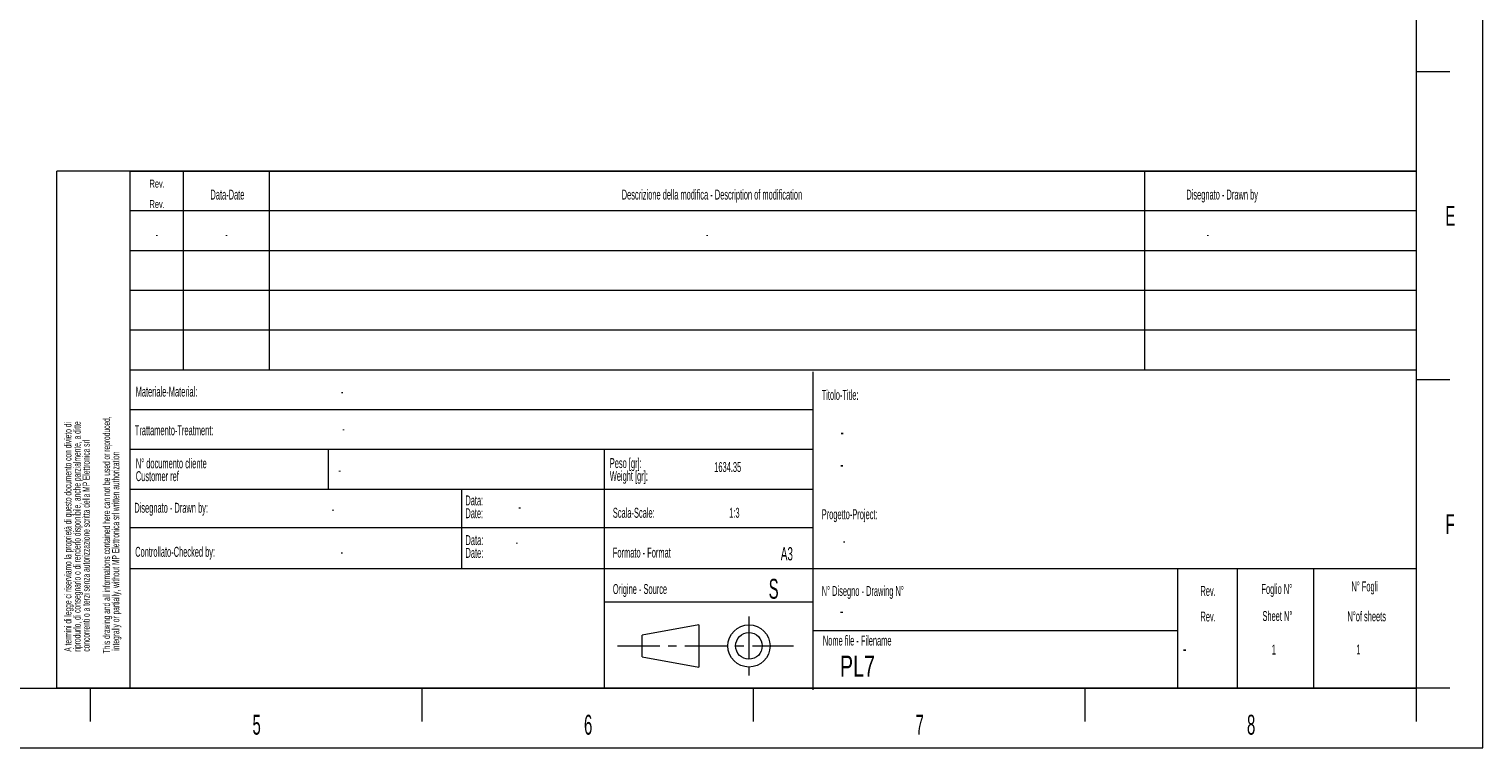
# Model space of a CAD drawing. Header units: millimetres. Extents: x 0 to 420, y 0 to 297.
# Tile 2 of 6: x 201 to 420, y 0 to 108. Entities that reach past the tile are written whole.
import ezdxf

# ---------------------------------------------------------------- set-up
doc = ezdxf.new("R2010")
doc.units = ezdxf.units.MM
doc.linetypes.add('CENTER', pattern=[10.16, 6.35, -1.27, 1.27, -1.27])
doc.styles.add('SLDTEXTSTYLE0', font='TXT', dxfattribs={"width": 0.56})
doc.styles.add('SLDTEXTSTYLE1', font='TXT', dxfattribs={"width": 0.7})

# ---------------------------------------------------------------- blocks, each defined once
blk = doc.blocks.new('SW_NOTE_0')
at = {"color": 0, "linetype": 'Continuous', "lineweight": 0, "char_height": 1.5, "attachment_point": 1, "style": 'SLDTEXTSTYLE0'}
for s, insert in [('Data:', (0, 1.93)), ('Date:', (0, 0))]:
    blk.add_mtext(s, dxfattribs=dict(at, insert=insert))
blk = doc.blocks.new('SW_NOTE_0_1')
at = {"color": 0, "linetype": 'Continuous', "lineweight": 0, "char_height": 1.5, "attachment_point": 1, "style": 'SLDTEXTSTYLE0'}
for s, insert in [('Data:', (0, 1.93)), ('Date:', (0, 0))]:
    blk.add_mtext(s, dxfattribs=dict(at, insert=insert))
blk = doc.blocks.new('SW_NOTE_0_2')
at = {"color": 0, "linetype": 'Continuous', "lineweight": 0, "char_height": 1.5, "attachment_point": 1, "style": 'SLDTEXTSTYLE0'}
for s, insert in [('Customer ref', (0, 0)), ('N° documento cliente', (0, 1.93))]:
    blk.add_mtext(s, dxfattribs=dict(at, insert=insert))
blk = doc.blocks.new('SW_NOTE_0_3')
at = {"color": 0, "linetype": 'Continuous', "lineweight": 0, "char_height": 1.5, "attachment_point": 1, "style": 'SLDTEXTSTYLE0'}
for s, insert in [('Weight [gr]:', (0, 0)), ('Peso [gr]:', (0, 1.93))]:
    blk.add_mtext(s, dxfattribs=dict(at, insert=insert))
blk = doc.blocks.new('SW_NOTE_0_4')
at = {"color": 0, "linetype": 'Continuous', "lineweight": 0, "char_height": 1.07, "attachment_point": 1, "rotation": 90, "style": 'SLDTEXTSTYLE0'}
for s, insert in [('A termini di legge ci riserviamo la proprietà di questo documento con divieto di', (-1.38, 0)), ('riprodurlo, di consegnarlo o di renderlo disponibile, anche parzialmente, a ditte', (0, 0)), ('concorrenti o a terzi senza autorizzazione scritta della MP Elettronica srl', (1.38, 0))]:
    blk.add_mtext(s, dxfattribs=dict(at, insert=insert))
blk = doc.blocks.new('SW_NOTE_0_5')
at = {"color": 0, "linetype": 'Continuous', "lineweight": 0, "char_height": 1.07, "attachment_point": 1, "rotation": 90, "style": 'SLDTEXTSTYLE0'}
for s, insert in [('This drawing and all informations contained here can not be used or reproduced,', (-1.38, 0)), ('integrally or partially, without MP Elettronica srl written authorization', (0, 0.4))]:
    blk.add_mtext(s, dxfattribs=dict(at, insert=insert))

msp = doc.modelspace()

# ---------------------------------------------------------------- linework, layer by layer
at = {"color": 7, "linetype": 'Continuous', "lineweight": 18}
for p, q in [((419.985, 0.0175), (419.985, 297.0175)), ((409.985, 9.0175), (409.985, 288.0175)), ((414.985, 102.0175), (409.985, 102.0175)), ((215.9677, 87.0175), (204.8957, 87.0175)), ((204.8957, 9.0175), (204.8957, 87.0175)), ((409.985, 87.0164), (215.965, 87.0164)), ((215.965, 57.0164), (215.965, 87.0164)), ((215.9655, 87.0164), (409.9855, 87.0164)), ((215.9659, 87.0164), (409.9855, 87.0164)), ((215.9677, 9.0175), (215.9677, 87.0175)), ((223.965, 57.0164), (223.965, 87.0164)), ((236.965, 57.0164), (236.965, 87.0164)), ((368.975, 57.0164), (368.975, 87.0164)), ((409.985, 57.0164), (409.985, 87.0164)), ((409.985, 81.0164), (215.965, 81.0164)), ((409.985, 75.0164), (215.965, 75.0164)), ((409.985, 69.0164), (215.965, 69.0164)), ((409.985, 63.0164), (215.965, 63.0164)), ((409.985, 57.0175), (215.965, 57.0175)), ((215.965, 9.0175), (215.965, 57.0175)), ((409.985, 57.0164), (215.965, 57.0164)), ((409.985, 9.0175), (409.985, 57.0175)), ((318.975, 8.7588), (318.975, 56.7588)), ((414.985, 55.5175), (409.985, 55.5175)), ((318.975, 51.0175), (215.965, 51.0175)), ((318.975, 45.0175), (215.965, 45.0175)), ((245.8497, 39.0175), (245.8497, 45.0178)), ((287.475, 9.0175), (287.475, 45.0175)), ((318.975, 39.0175), (215.965, 39.0175)), ((265.965, 27.0175), (265.965, 39.0175)), ((318.975, 33.2236), (215.965, 33.2236)), ((409.985, 27.0175), (215.965, 27.0175)), ((373.9666, 9.0175), (373.9666, 27.0175)), ((382.975, 9.0175), (382.975, 27.0175)), ((394.4718, 9.0175), (394.4718, 27.0175)), ((318.975, 22.0175), (287.475, 22.0175)), ((301.7362, 18.592), (293.1638, 17.0421)), ((301.7362, 18.592), (301.7362, 12.2117)), ((373.9666, 17.6706), (318.975, 17.6706)), ((293.1638, 13.7616), (293.1638, 17.0421)), ((293.1638, 13.7616), (301.7362, 12.2117)), ((9.985, 9.0175), (409.985, 9.0175)), ((215.9677, 9.0175), (204.8957, 9.0175)), ((215.9655, 9.0175), (204.8957, 9.0175)), ((209.985, 4.0175), (209.985, 9.0175)), ((409.985, 9.0175), (215.965, 9.0175)), ((215.9655, 9.0175), (409.985, 9.0175)), ((259.985, 4.0175), (259.985, 9.0175)), ((309.985, 4.0175), (309.985, 9.0175)), ((359.985, 4.0175), (359.985, 9.0175)), ((414.985, 9.0175), (409.985, 9.0175)), ((409.985, 4.0175), (409.985, 9.0175)), ((-0.015, 0.0175), (419.985, 0.0175))]:
    msp.add_line(p, q, dxfattribs=at)
at = {"color": 7, "linetype": 'CENTER', "lineweight": 18}
for p, q in [((309.2758, 19.8432), (309.2758, 10.6519)), ((289.4678, 15.4019), (316.019, 15.4019))]:
    msp.add_line(p, q, dxfattribs=at)
at = {"color": 7, "linetype": 'Continuous', "lineweight": 18}
for radius in [3.1803, 2.0086]:
    msp.add_circle((309.2758, 15.4019), radius, dxfattribs=at)

# ---------------------------------------------------------------- block references
at = {"color": 7, "linetype": 'Continuous', "lineweight": 0}
for name, p in [('SW_NOTE_0_4', (207.3994, 14.5332)), ('SW_NOTE_0_5', (213.2246, 14.2875)), ('SW_NOTE_0_2', (216.7973, 41.7598)), ('SW_NOTE_0_3', (288.2862, 41.8029)), ('SW_NOTE_0_1', (266.5036, 36.1712)), ('SW_NOTE_0', (266.5227, 30.1869))]:
    msp.add_blockref(name, p, dxfattribs=at)

# ---------------------------------------------------------------- texts
for s, insert, char_height, attachment_point, style in [('Rev.', (220.0107, 85.7309), 1.2, 2, 'SLDTEXTSTYLE0'), ('Data-Date', (230.6128, 84.231), 1.5, 2, 'SLDTEXTSTYLE0'), ('Descrizione della modifica - Description of modification', (303.6934, 84.231), 1.5, 2, 'SLDTEXTSTYLE0'), ('Disegnato - Drawn by', (375.25, 84.231), 1.5, 1, 'SLDTEXTSTYLE0'), ('Rev.', (220.0107, 82.6452), 1.2, 2, 'SLDTEXTSTYLE0'), ('E', (415.0621, 81.768), 3, 2, 'SLDTEXTSTYLE0'), ('-', (219.9744, 78.231), 1.5, 2, 'SLDTEXTSTYLE0'), ('-', (230.4744, 78.231), 1.5, 2, 'SLDTEXTSTYLE0'), ('-', (302.9794, 78.231), 1.5, 2, 'SLDTEXTSTYLE0'), ('-', (378.4844, 78.231), 1.5, 2, 'SLDTEXTSTYLE0'), ('Materiale-Material:', (216.7754, 54.5077), 1.5, 1, 'SLDTEXTSTYLE0'), ('-', (247.7376, 54.53), 1.5, 1, 'SLDTEXTSTYLE0'), ('Titolo-Title:', (320.25, 54.0177), 1.5, 1, 'SLDTEXTSTYLE0'), ('Trattamento-Treatment:', (216.6406, 48.6766), 1.5, 1, 'SLDTEXTSTYLE0'), ('-', (247.939, 48.9266), 1.5, 1, 'SLDTEXTSTYLE0'), ('-', (323.0675, 48.7246), 2.1167, 1, 'SLDTEXTSTYLE0'), ('-', (247.3577, 42.6897), 1.5, 1, 'SLDTEXTSTYLE0'), ('1634.35', (304.0433, 43.1349), 1.5, 1, 'SLDTEXTSTYLE0'), ('-', (323.0258, 43.8613), 2.1167, 1, 'SLDTEXTSTYLE0'), ('Disegnato - Drawn by:', (216.5681, 36.9923), 1.5, 1, 'SLDTEXTSTYLE0'), ('-', (246.3607, 36.8029), 1.5, 1, 'SLDTEXTSTYLE0'), ('-', (274.5173, 37.1212), 1.5, 1, 'SLDTEXTSTYLE0'), ('Scala-Scale:', (288.75, 36.232), 1.5, 1, 'SLDTEXTSTYLE0'), ('1:3', (306.3, 36.232), 1.5, 1, 'SLDTEXTSTYLE0'), ('Progetto-Project:', (320.25, 36.0177), 1.5, 1, 'SLDTEXTSTYLE0'), ('F', (415.0371, 35.268), 3, 2, 'SLDTEXTSTYLE0'), ('-', (274.0842, 31.8231), 1.5, 1, 'SLDTEXTSTYLE0'), ('-', (323.443, 32.0031), 1.5, 1, 'SLDTEXTSTYLE0'), ('Controllato-Checked by:', (216.6987, 30.3465), 1.5, 1, 'SLDTEXTSTYLE0'), ('-', (247.6917, 30.3312), 1.5, 1, 'SLDTEXTSTYLE0'), ('Formato - Format', (288.75, 30.232), 1.5, 1, 'SLDTEXTSTYLE0'), ('A3', (314.9942, 30.3035), 2, 2, 'SLDTEXTSTYLE0'), ('Origine - Source', (288.75, 24.732), 1.5, 1, 'SLDTEXTSTYLE0'), ('S', (312.25, 25.518), 3, 1, 'SLDTEXTSTYLE0'), ('N° Disegno - Drawing N°', (320.25, 24.4463), 1.5, 1, 'SLDTEXTSTYLE0'), ('Rev.', (378.5321, 24.4463), 1.5, 2, 'SLDTEXTSTYLE0'), ('Foglio N°', (388.8965, 24.7437), 1.5, 2, 'SLDTEXTSTYLE0'), ('N° Fogli', (402.1508, 25.1213), 1.5, 2, 'SLDTEXTSTYLE0'), ('-', (322.9977, 21.7698), 2.1167, 1, 'SLDTEXTSTYLE0'), ('Rev.', (378.5321, 20.5892), 1.5, 2, 'SLDTEXTSTYLE0'), ('Sheet N°', (388.985, 20.6635), 1.5, 2, 'SLDTEXTSTYLE0'), ('N°of sheets', (402.4542, 20.6167), 1.5, 2, 'SLDTEXTSTYLE0'), ('Nome file - Filename', (320.4193, 16.9601), 1.5, 1, 'SLDTEXTSTYLE0'), ('1', (388.1351, 15.5994), 1.5, 1, 'SLDTEXTSTYLE0'), ('1', (400.8919, 15.6097), 1.5, 1, 'SLDTEXTSTYLE0'), ('PL7', (322.9977, 13.9489), 3.175, 1, 'SLDTEXTSTYLE1'), ('-', (374.728, 16.0724), 2.1167, 1, 'SLDTEXTSTYLE0'), ('5', (235.0225, 5.018), 3, 2, 'SLDTEXTSTYLE0'), ('6', (285.0234, 5.018), 3, 2, 'SLDTEXTSTYLE0'), ('7', (335.0292, 5.018), 3, 2, 'SLDTEXTSTYLE0'), ('8', (385.0242, 5.018), 3, 2, 'SLDTEXTSTYLE0')]:
    msp.add_mtext(s, dxfattribs=dict(at, insert=insert, char_height=char_height, attachment_point=attachment_point, style=style))

doc.saveas('drawing.dxf')
